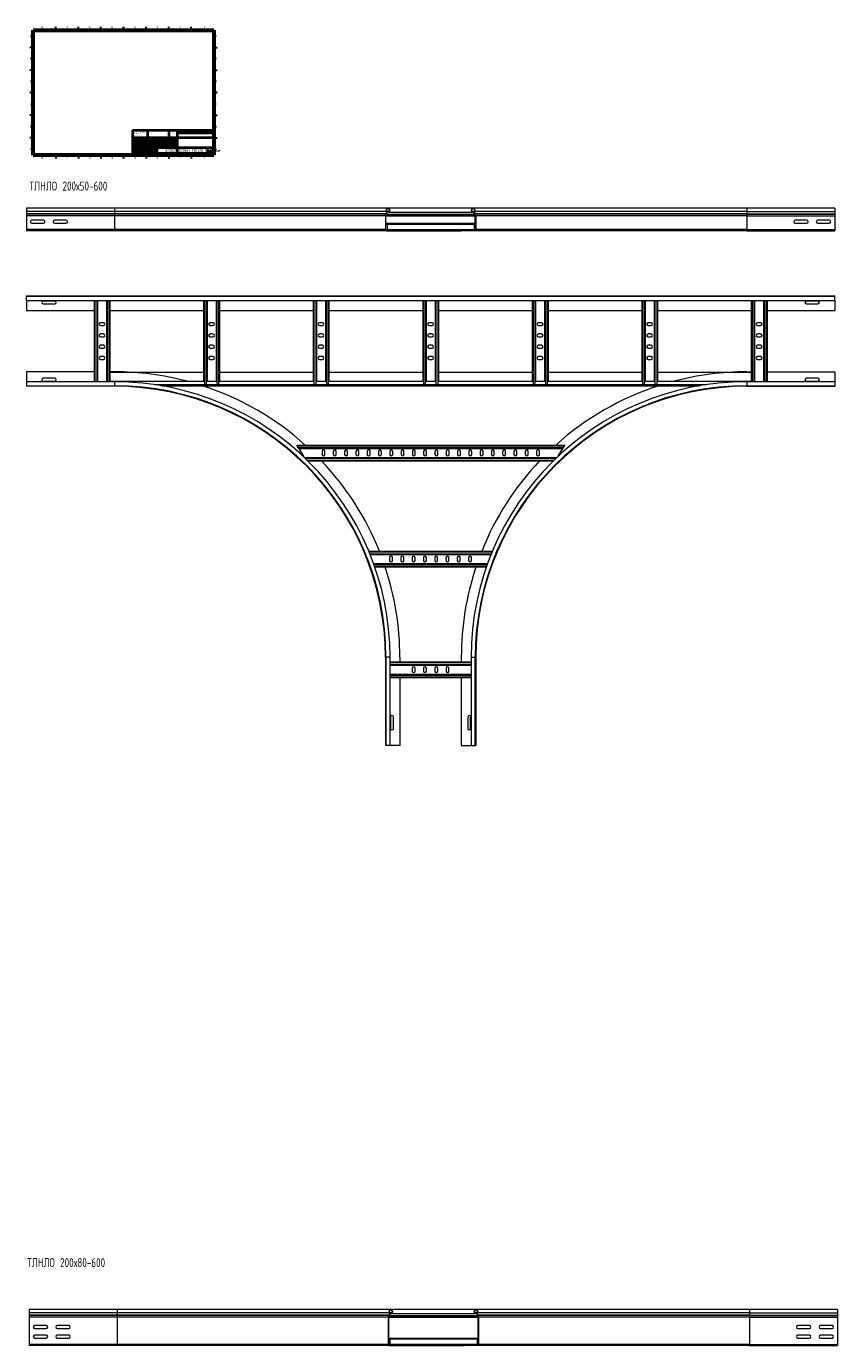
# Model space of a CAD drawing. Header units: millimetres. Extents: x -5 to 20346, y -6416 to 295.
# Tile 5 of 33: x -5 to 1791, y -2626 to 295. Entities that reach past the tile are written whole.
import ezdxf

# ---------------------------------------------------------------- set-up
doc = ezdxf.new("R2010")
doc.units = ezdxf.units.MM
doc.styles.add('SLDTEXTSTYLE0', font='TXT', dxfattribs={"width": 0.7, "bigfont": 'bigfont'})
doc.styles.add('SLDTEXTSTYLE1', font='TXT', dxfattribs={"width": 0.75, "bigfont": 'bigfont'})
doc.styles.add('SLDTEXTSTYLE2', font='TXT', dxfattribs={"width": 0.75})
doc.styles.add('SLDTEXTSTYLE3', font='TXT', dxfattribs={"width": 0.681818, "bigfont": 'bigfont'})

# ---------------------------------------------------------------- blocks, each defined once
blk = doc.blocks.new('SW_NOTE_0')
at = {"color": 0, "linetype": 'Continuous', "lineweight": 0, "char_height": 1.5, "attachment_point": 1, "style": 'SLDTEXTSTYLE1'}
for s, insert in [('\\M+18452\\M+18443\\M+1844C\\M+18440\\M+18444\\M+18449\\M+18453\\M+1845D', (0, 1.9)), ('\\M+18448\\M+18440\\M+18454\\M+18452\\M+18445\\M+1844E\\M+18457\\M+1845C \\M+18449', (0, -0.6)), ('\\M+1844F\\M+18452\\M+18453\\M+18451\\M+1845C\\M+18445 \\M+1844B\\M+18451\\M+1844F\\M+1844D\\M+1844B\\M+18449', (0, -3.1))]:
    blk.add_mtext(s, dxfattribs=dict(at, insert=insert))
blk = doc.blocks.new('SW_NOTE_1')
at = {"color": 0, "linetype": 'Continuous', "lineweight": 0, "char_height": 1.5, "attachment_point": 1, "style": 'SLDTEXTSTYLE1'}
for s, insert in [('\\M+18450\\M+1844F \\M+18454\\M+1844D\\M+1844F\\M+1844C\\M+18458\\M+18440\\M+1844E\\M+18449\\M+1845F:', (0, 1.9)), ('\\M+18451\\M+18440\\M+18448\\M+1844D\\M+18445\\M+18451\\M+1845C \\M+18442 \\M+1844D\\M+18449\\M+1844C\\M+1844C\\M+18449\\M+1844D\\M+18445\\M+18453\\M+18451\\M+18440\\M+18456', (0, -0.6)), ('\\M+18459\\M+18445\\M+18451\\M+1844F\\M+18456\\M+1844F\\M+18442\\M+18440\\M+18453\\M+1844F\\M+18452\\M+18453\\M+1845D:', (0, -3.1)), ('\\M+18444\\M+1844F\\M+18450\\M+18454\\M+18452\\M+1844B\\M+18449:', (0, -5.6)), ('\\M+1844C\\M+18449\\M+1844E\\M+18445\\M+1844A\\M+1844E\\M+1845C\\M+18445:', (1.7, -8.1)), ('\\M+18454\\M+18443\\M+1844C\\M+1844F\\M+18442\\M+1845C\\M+18445:', (1.7, -10.6))]:
    blk.add_mtext(s, dxfattribs=dict(at, insert=insert))

msp = doc.modelspace()

# ---------------------------------------------------------------- linework, layer by layer
at = {"color": 7, "linetype": 'Continuous', "lineweight": 30}
for p, q in [((60, 287), (60, 294.5)), ((110, 287), (110, 294.5)), ((160, 287), (160, 294.5)), ((210, 287), (210, 294.5)), ((210, 294.5), (210, 287)), ((260, 287), (260, 294.5)), ((310, 287), (310, 294.5)), ((360, 287), (360, 294.5)), ((10, 248.5), (2.5, 248.5)), ((410, 248.5), (417.5, 248.5)), ((10, 198.5), (2.5, 198.5)), ((410, 198.5), (417.5, 198.5)), ((10, 148.5), (2.5, 148.5)), ((2.5, 148.5), (10, 148.5)), ((410, 148.5), (417.5, 148.5)), ((417.5, 148.5), (410, 148.5)), ((10, 98.5), (2.5, 98.5)), ((410, 98.5), (417.5, 98.5)), ((10, 48.5), (2.5, 48.5)), ((410, 48.5), (417.5, 48.5)), ((60, 10), (60, 2.5)), ((110, 10), (110, 2.5)), ((160, 10), (160, 2.5)), ((210, 10), (210, 2.5)), ((210, 2.5), (210, 10)), ((260, 10), (260, 2.5)), ((310, 10), (310, 2.5)), ((360, 10), (360, 2.5))]:
    msp.add_line(p, q, dxfattribs=at)
at = {"color": 7, "linetype": 'Continuous', "lineweight": 60}
for p, q in [((10, 10), (10, 287)), ((10, 287), (410, 287)), ((410, 287), (410, 10)), ((410, 10), (10, 10))]:
    msp.add_line(p, q, dxfattribs=at)
at = {"color": 7, "linetype": 'Continuous', "lineweight": 40}
for p, q in [((230, 65.2), (410, 65.2)), ((230, 65.2), (230, 10)), ((263.8, 48.2), (263.8, 65.2)), ((310.6, 65.2), (310.6, 27)), ((328.8, 65.2), (328.8, 10)), ((410, 58.9), (328.8, 58.9)), ((380.8, 58.9), (380.8, 65.2)), ((410, 48.2), (230, 48.2)), ((328.8, 44), (230, 44)), ((328.8, 39.7), (230, 39.7)), ((328.8, 35.5), (230, 35.5)), ((328.8, 31.2), (230, 31.2)), ((237.8, 48.2), (237.8, 10)), ((257, 48.2), (257, 10)), ((274.4, 48.2), (274.4, 10)), ((284.6, 10), (284.6, 48.2)), ((295, 31.2), (295, 48.2)), ((284.6, 27), (230, 27)), ((284.6, 22.7), (230, 22.7)), ((284.6, 18.5), (230, 18.5)), ((230, 14.2), (410, 14.2)), ((284.6, 27), (410, 27)), ((373, 10), (373, 14.2)), ((397, 14.2), (397, 27)), ((410, 18.5), (397, 18.5))]:
    msp.add_line(p, q, dxfattribs=at)
at = {"color": 7, "linetype": 'Continuous', "lineweight": 15}
for p, q in [((189.9, -107.2), (-5.1, -107.2)), ((-5.1, -107.2), (-5.1, -114.7)), ((-5.1, -114.7), (-5.1, -120)), ((795.6, -107.2), (189.9, -107.2)), ((796.7, -114.9), (793.6, -114.9)), ((797.2, -116), (794.1, -116)), ((984.2, -107.2), (795.6, -107.2)), ((796.7, -114.9), (797.2, -116)), ((797.2, -116), (982.6, -116)), ((983.1, -114.9), (982.6, -116)), ((985.7, -116), (982.6, -116)), ((986.1, -114.9), (983.1, -114.9)), ((1589.9, -107.2), (984.2, -107.2)), ((1784.9, -107.2), (1589.9, -107.2)), ((1784.9, -107.2), (1784.9, -114.7)), ((1784.9, -114.7), (1784.9, -120)), ((-5.1, -120), (-5.1, -120.3)), ((-5.1, -120.3), (-5.1, -124.5)), ((-5.1, -124.5), (-5.1, -154.8)), ((32.6, -134), (7.1, -134)), ((7.1, -140.5), (32.6, -140.5)), ((82.6, -134), (57.1, -134)), ((57.1, -140.5), (82.6, -140.5)), ((789.9, -124.5), (789.9, -154.8)), ((791.1, -154.8), (791.1, -124.5)), ((791.1, -140.6), (793.4, -140.6)), ((791.9, -120), (791.5, -120.3)), ((792.4, -121.2), (792.8, -120.8)), ((793.4, -140.6), (986.4, -140.6)), ((793.4, -140.6), (793.4, -142.4)), ((793.4, -142.4), (793.4, -154.2)), ((986.4, -140.6), (988.7, -140.6)), ((986.4, -140.6), (986.4, -142.4)), ((986.4, -142.4), (986.4, -154.2)), ((987.4, -121.2), (987, -120.8)), ((987.9, -120), (988.2, -120.3)), ((988.7, -154.8), (988.7, -124.5)), ((989.9, -124.5), (989.9, -154.8)), ((1722.6, -134), (1697.1, -134)), ((1697.1, -140.5), (1722.6, -140.5)), ((1772.6, -134), (1747.1, -134)), ((1747.1, -140.5), (1772.6, -140.5)), ((1784.9, -120), (1784.9, -120.3)), ((1784.9, -120.3), (1784.9, -124.5)), ((1784.9, -124.5), (1784.9, -154.8)), ((-5.1, -154.8), (-5.1, -157.2)), ((-5.1, -154.8), (-5.1, -156)), ((189.9, -157.2), (-5.1, -157.2)), ((792.3, -157.2), (189.9, -157.2)), ((821.9, -156), (792.3, -156)), ((792.3, -157.2), (821.9, -157.2)), ((793.4, -154.2), (793.4, -156)), ((821.9, -157.2), (821.9, -156)), ((821.9, -156), (957.9, -156)), ((821.9, -157.2), (957.9, -157.2)), ((957.9, -156), (987.5, -156)), ((957.9, -157.2), (957.9, -156)), ((987.5, -157.2), (957.9, -157.2)), ((986.4, -154.2), (986.4, -156)), ((1589.9, -157.2), (987.5, -157.2)), ((1589.9, -157.2), (1784.9, -157.2)), ((1784.9, -154.8), (1784.9, -157.2)), ((1784.9, -154.8), (1784.9, -156)), ((-5.1, -301.6), (1784.9, -301.6)), ((-5.1, -302.7), (-5.1, -301.6)), ((1784.9, -302.7), (-5.1, -302.7)), ((-5.1, -311.8), (-5.1, -302.7)), ((-5.1, -311.8), (1784.9, -311.8)), ((-5.1, -311.8), (-5.1, -333.6)), ((57.6, -312.8), (32.1, -312.8)), ((32.1, -319.3), (57.6, -319.3)), ((144.9, -311.8), (144.9, -491.4)), ((152.4, -311.8), (152.4, -491.4)), ((172.4, -311.8), (172.4, -491.4)), ((179.9, -311.8), (179.9, -490.4)), ((387.4, -311.8), (387.4, -490.4)), ((394.9, -311.8), (394.9, -490.4)), ((414.9, -311.8), (414.9, -490.4)), ((422.4, -311.8), (422.4, -490.4)), ((629.9, -311.8), (629.9, -490.4)), ((637.4, -311.8), (637.4, -490.4)), ((657.4, -311.8), (657.4, -490.4)), ((664.9, -311.8), (664.9, -490.4)), ((872.4, -311.8), (872.4, -490.4)), ((879.9, -311.8), (879.9, -490.4)), ((899.9, -311.8), (899.9, -490.4)), ((907.4, -311.8), (907.4, -490.4)), ((1114.9, -311.8), (1114.9, -490.4)), ((1122.4, -311.8), (1122.4, -490.4)), ((1142.4, -311.8), (1142.4, -490.4)), ((1149.9, -311.8), (1149.9, -490.4)), ((1357.4, -311.8), (1357.4, -490.4)), ((1364.9, -311.8), (1364.9, -490.4)), ((1384.9, -311.8), (1384.9, -490.4)), ((1392.4, -311.8), (1392.4, -490.4)), ((1599.9, -311.8), (1599.9, -490.4)), ((1607.4, -311.8), (1607.4, -491.4)), ((1627.4, -311.8), (1627.4, -491.4)), ((1634.9, -311.8), (1634.9, -491.4)), ((1747.6, -312.8), (1722.1, -312.8)), ((1722.1, -319.3), (1747.6, -319.3)), ((1784.9, -302.7), (1784.9, -301.6)), ((1784.9, -311.8), (1784.9, -302.7)), ((1784.9, -311.8), (1784.9, -333.6)), ((-5.1, -333.6), (144.9, -333.6)), ((179.9, -333.6), (387.4, -333.6)), ((422.4, -333.6), (629.9, -333.6)), ((664.9, -333.6), (872.4, -333.6)), ((907.4, -333.6), (1114.9, -333.6)), ((1149.9, -333.6), (1357.4, -333.6)), ((1392.4, -333.6), (1599.9, -333.6)), ((1634.9, -333.6), (1784.9, -333.6)), ((165.6, -360.8), (159.1, -360.8)), ((159.1, -367.3), (165.6, -367.3)), ((408.1, -360.8), (401.6, -360.8)), ((401.6, -367.3), (408.1, -367.3)), ((650.6, -360.8), (644.1, -360.8)), ((644.1, -367.3), (650.6, -367.3)), ((893.1, -360.8), (886.6, -360.8)), ((886.6, -367.3), (893.1, -367.3)), ((1135.6, -360.8), (1129.1, -360.8)), ((1129.1, -367.3), (1135.6, -367.3)), ((1378.1, -360.8), (1371.6, -360.8)), ((1371.6, -367.3), (1378.1, -367.3)), ((1620.6, -360.8), (1614.1, -360.8)), ((1614.1, -367.3), (1620.6, -367.3)), ((165.6, -385.8), (159.1, -385.8)), ((159.1, -392.3), (165.6, -392.3)), ((408.1, -385.8), (401.6, -385.8)), ((401.6, -392.3), (408.1, -392.3)), ((650.6, -385.8), (644.1, -385.8)), ((644.1, -392.3), (650.6, -392.3)), ((893.1, -385.8), (886.6, -385.8)), ((886.6, -392.3), (893.1, -392.3)), ((1135.6, -385.8), (1129.1, -385.8)), ((1129.1, -392.3), (1135.6, -392.3)), ((1378.1, -385.8), (1371.6, -385.8)), ((1371.6, -392.3), (1378.1, -392.3)), ((1620.6, -385.8), (1614.1, -385.8)), ((1614.1, -392.3), (1620.6, -392.3)), ((165.6, -410.8), (159.1, -410.8)), ((159.1, -417.3), (165.6, -417.3)), ((165.6, -435.8), (159.1, -435.8)), ((408.1, -410.8), (401.6, -410.8)), ((401.6, -417.3), (408.1, -417.3)), ((408.1, -435.8), (401.6, -435.8)), ((650.6, -410.8), (644.1, -410.8)), ((644.1, -417.3), (650.6, -417.3)), ((650.6, -435.8), (644.1, -435.8)), ((893.1, -410.8), (886.6, -410.8)), ((886.6, -417.3), (893.1, -417.3)), ((893.1, -435.8), (886.6, -435.8)), ((1135.6, -410.8), (1129.1, -410.8)), ((1129.1, -417.3), (1135.6, -417.3)), ((1135.6, -435.8), (1129.1, -435.8)), ((1378.1, -410.8), (1371.6, -410.8)), ((1371.6, -417.3), (1378.1, -417.3)), ((1378.1, -435.8), (1371.6, -435.8)), ((1620.6, -410.8), (1614.1, -410.8)), ((1614.1, -417.3), (1620.6, -417.3)), ((1620.6, -435.8), (1614.1, -435.8)), ((159.1, -442.3), (165.6, -442.3)), ((401.6, -442.3), (408.1, -442.3)), ((644.1, -442.3), (650.6, -442.3)), ((886.6, -442.3), (893.1, -442.3)), ((1129.1, -442.3), (1135.6, -442.3)), ((1371.6, -442.3), (1378.1, -442.3)), ((1614.1, -442.3), (1620.6, -442.3)), ((144.9, -469.6), (-5.1, -469.6)), ((-5.1, -469.6), (-5.1, -491.4)), ((189.9, -491.4), (-5.1, -491.4)), ((-5.1, -491.4), (-5.1, -500.5)), ((57.6, -483.8), (32.1, -483.8)), ((32.1, -490.3), (57.6, -490.3)), ((189.9, -469.6), (179.9, -469.6)), ((179.9, -470.4), (387.4, -470.4)), ((179.9, -491.4), (179.9, -490.4)), ((179.9, -490.4), (387.8, -490.4)), ((394.5, -490.4), (415.3, -490.4)), ((422, -490.4), (630.3, -490.4)), ((422.4, -470.4), (629.9, -470.4)), ((637, -490.4), (657.8, -490.4)), ((664.5, -490.4), (872.8, -490.4)), ((664.9, -470.4), (872.4, -470.4)), ((879.5, -490.4), (900.3, -490.4)), ((907, -490.4), (1115.3, -490.4)), ((907.4, -470.4), (1114.9, -470.4)), ((1122, -490.4), (1142.8, -490.4)), ((1149.5, -490.4), (1357.8, -490.4)), ((1149.9, -470.4), (1357.4, -470.4)), ((1364.5, -490.4), (1385.3, -490.4)), ((1392, -490.4), (1599.9, -490.4)), ((1392.4, -470.4), (1599.9, -470.4)), ((1589.9, -469.6), (1599.9, -469.6)), ((1784.9, -491.4), (1589.9, -491.4)), ((1599.9, -491.4), (1599.9, -490.4)), ((1634.9, -469.6), (1784.9, -469.6)), ((1747.6, -483.8), (1722.1, -483.8)), ((1722.1, -490.3), (1747.6, -490.3)), ((1784.9, -469.6), (1784.9, -491.4)), ((1784.9, -491.4), (1784.9, -500.5)), ((-5.1, -500.5), (189.9, -500.5)), ((-5.1, -500.5), (-5.1, -501.6)), ((189.9, -501.6), (-5.1, -501.6)), ((294.5, -500.4), (1485.3, -500.4)), ((389.2, -498.1), (387.8, -498.1)), ((393.1, -498.1), (389.2, -498.1)), ((394.5, -498.1), (393.1, -498.1)), ((416.7, -498.1), (415.3, -498.1)), ((420.6, -498.1), (416.7, -498.1)), ((422, -498.1), (420.6, -498.1)), ((631.7, -498.1), (630.3, -498.1)), ((635.6, -498.1), (631.7, -498.1)), ((637, -498.1), (635.6, -498.1)), ((659.2, -498.1), (657.8, -498.1)), ((663.1, -498.1), (659.2, -498.1)), ((664.5, -498.1), (663.1, -498.1)), ((874.2, -498.1), (872.8, -498.1)), ((878.1, -498.1), (874.2, -498.1)), ((879.5, -498.1), (878.1, -498.1)), ((901.7, -498.1), (900.3, -498.1)), ((905.6, -498.1), (901.7, -498.1)), ((907, -498.1), (905.6, -498.1)), ((1116.7, -498.1), (1115.3, -498.1)), ((1120.6, -498.1), (1116.7, -498.1)), ((1122, -498.1), (1120.6, -498.1)), ((1144.2, -498.1), (1142.8, -498.1)), ((1148.1, -498.1), (1144.2, -498.1)), ((1149.5, -498.1), (1148.1, -498.1)), ((1359.2, -498.1), (1357.8, -498.1)), ((1363.1, -498.1), (1359.2, -498.1)), ((1364.5, -498.1), (1363.1, -498.1)), ((1386.7, -498.1), (1385.3, -498.1)), ((1390.6, -498.1), (1386.7, -498.1)), ((1392, -498.1), (1390.6, -498.1)), ((1589.9, -500.5), (1784.9, -500.5)), ((1589.9, -501.6), (1784.9, -501.6)), ((1784.9, -500.5), (1784.9, -501.6)), ((593.8, -631.6), (1186.8, -631.6)), ((597, -637.3), (594.8, -633.4)), ((598.1, -639.1), (1182.4, -639.1)), ((598.1, -639.1), (609.1, -658.1)), ((1172.3, -656.6), (1182.4, -639.1)), ((1185.7, -633.4), (1183.5, -637.3)), ((610.1, -659.1), (1169.7, -659.1)), ((617.9, -666.6), (1161.9, -666.6)), ((649.5, -645.8), (649.5, -652.3)), ((656, -652.3), (656, -645.8)), ((674.5, -645.8), (674.5, -652.3)), ((681, -652.3), (681, -645.8)), ((699.5, -645.8), (699.5, -652.3)), ((706, -652.3), (706, -645.8)), ((724.5, -645.8), (724.5, -652.3)), ((731, -652.3), (731, -645.8)), ((749.5, -645.8), (749.5, -652.3)), ((756, -652.3), (756, -645.8)), ((774.5, -645.8), (774.5, -652.3)), ((781, -652.3), (781, -645.8)), ((799.5, -645.8), (799.5, -652.3)), ((806, -652.3), (806, -645.8)), ((824.5, -645.8), (824.5, -652.3)), ((831, -652.3), (831, -645.8)), ((849.5, -645.8), (849.5, -652.3)), ((856, -652.3), (856, -645.8)), ((874.5, -645.8), (874.5, -652.3)), ((881, -652.3), (881, -645.8)), ((899.5, -645.8), (899.5, -652.3)), ((906, -652.3), (906, -645.8)), ((924.5, -645.8), (924.5, -652.3)), ((931, -652.3), (931, -645.8)), ((949.5, -645.8), (949.5, -652.3)), ((956, -652.3), (956, -645.8)), ((974.5, -645.8), (974.5, -652.3)), ((981, -652.3), (981, -645.8)), ((999.5, -645.8), (999.5, -652.3)), ((1006, -652.3), (1006, -645.8)), ((1024.5, -645.8), (1024.5, -652.3)), ((1031, -652.3), (1031, -645.8)), ((1049.5, -645.8), (1049.5, -652.3)), ((1056, -652.3), (1056, -645.8)), ((1074.5, -645.8), (1074.5, -652.3)), ((1081, -652.3), (1081, -645.8)), ((1099.5, -645.8), (1099.5, -652.3)), ((1106, -652.3), (1106, -645.8)), ((1124.5, -645.8), (1124.5, -652.3)), ((1131, -652.3), (1131, -645.8)), ((753.1, -866.6), (1026.7, -866.6)), ((756.1, -874.1), (1023.7, -874.1)), ((763.8, -894.1), (1016, -894.1)), ((766.4, -901.6), (1013.4, -901.6)), ((799, -880.8), (799, -887.3)), ((805.5, -887.3), (805.5, -880.8)), ((824, -880.8), (824, -887.3)), ((830.5, -887.3), (830.5, -880.8)), ((849, -880.8), (849, -887.3)), ((855.5, -887.3), (855.5, -880.8)), ((874, -880.8), (874, -887.3)), ((880.5, -887.3), (880.5, -880.8)), ((899, -880.8), (899, -887.3)), ((905.5, -887.3), (905.5, -880.8)), ((924, -880.8), (924, -887.3)), ((930.5, -887.3), (930.5, -880.8)), ((949, -880.8), (949, -887.3)), ((955.5, -887.3), (955.5, -880.8)), ((974, -880.8), (974, -887.3)), ((980.5, -887.3), (980.5, -880.8)), ((789.9, -1101.6), (789.9, -1296.6)), ((791, -1101.6), (791, -1296.6)), ((800.1, -1296.6), (800.1, -1101.6)), ((821.9, -1101.6), (821.9, -1111.6)), ((957.9, -1101.6), (957.9, -1111.6)), ((979.7, -1101.6), (979.7, -1296.6)), ((988.8, -1296.6), (988.8, -1101.6)), ((989.9, -1101.6), (989.9, -1296.6)), ((800.1, -1111.6), (979.7, -1111.6)), ((800.1, -1119.1), (979.7, -1119.1)), ((800.1, -1139.1), (979.7, -1139.1)), ((849.1, -1125.8), (849.1, -1132.3)), ((855.6, -1132.3), (855.6, -1125.8)), ((874.1, -1125.8), (874.1, -1132.3)), ((880.6, -1132.3), (880.6, -1125.8)), ((899.1, -1125.8), (899.1, -1132.3)), ((905.6, -1132.3), (905.6, -1125.8)), ((924.1, -1125.8), (924.1, -1132.3)), ((930.6, -1132.3), (930.6, -1125.8)), ((800.1, -1146.6), (979.7, -1146.6)), ((821.9, -1146.6), (821.9, -1296.6)), ((957.9, -1146.6), (957.9, -1296.6)), ((801.1, -1233.8), (801.1, -1259.3)), ((807.6, -1259.3), (807.6, -1233.8)), ((972.1, -1233.8), (972.1, -1259.3)), ((978.6, -1259.3), (978.6, -1233.8)), ((791, -1296.6), (789.9, -1296.6)), ((800.1, -1296.6), (791, -1296.6)), ((821.9, -1296.6), (800.1, -1296.6)), ((957.9, -1296.6), (979.7, -1296.6)), ((979.7, -1296.6), (988.8, -1296.6)), ((988.8, -1296.6), (989.9, -1296.6)), ((196.2, -2545.5), (1.2, -2545.5)), ((1.2, -2545.5), (1.2, -2553)), ((1.2, -2553), (1.2, -2558.3)), ((1.2, -2558.3), (1.2, -2558.7)), ((1.2, -2558.7), (1.2, -2562.8)), ((1.2, -2562.8), (1.2, -2623.1)), ((801.8, -2545.5), (196.2, -2545.5)), ((796.2, -2562.8), (796.2, -2623.1)), ((797.4, -2623.1), (797.4, -2562.8)), ((798.2, -2558.3), (797.8, -2558.7)), ((798.7, -2559.5), (799, -2559.1)), ((803, -2553.2), (799.9, -2553.2)), ((803.4, -2554.3), (800.3, -2554.3)), ((990.5, -2545.5), (801.8, -2545.5)), ((803, -2553.2), (803.4, -2554.3)), ((803.4, -2554.3), (988.9, -2554.3)), ((989.3, -2553.2), (988.9, -2554.3)), ((992, -2554.3), (988.9, -2554.3)), ((992.4, -2553.2), (989.3, -2553.2)), ((1596.2, -2545.5), (990.5, -2545.5)), ((993.6, -2559.5), (993.3, -2559.1)), ((994.2, -2558.3), (994.5, -2558.7)), ((995, -2623.1), (995, -2562.8)), ((996.2, -2562.8), (996.2, -2623.1)), ((1791.2, -2545.5), (1596.2, -2545.5)), ((1791.2, -2545.5), (1791.2, -2553)), ((1791.2, -2553), (1791.2, -2558.3)), ((1791.2, -2558.3), (1791.2, -2558.7)), ((1791.2, -2558.7), (1791.2, -2562.8)), ((1791.2, -2562.8), (1791.2, -2623.1)), ((38.9, -2581.3), (13.4, -2581.3)), ((13.4, -2587.8), (38.9, -2587.8)), ((88.9, -2581.3), (63.4, -2581.3)), ((63.4, -2587.8), (88.9, -2587.8)), ((1728.9, -2581.3), (1703.4, -2581.3)), ((1703.4, -2587.8), (1728.9, -2587.8)), ((1778.9, -2581.3), (1753.4, -2581.3)), ((1753.4, -2587.8), (1778.9, -2587.8)), ((1.2, -2623.1), (1.2, -2625.5)), ((1.2, -2623.1), (1.2, -2624.3)), ((196.2, -2625.5), (1.2, -2625.5)), ((38.9, -2602.3), (13.4, -2602.3)), ((13.4, -2608.8), (38.9, -2608.8)), ((13.7, -2602.3), (13.5, -2602.3)), ((13.5, -2608.8), (13.7, -2608.8)), ((88.9, -2602.3), (63.4, -2602.3)), ((63.4, -2608.8), (88.9, -2608.8)), ((798.6, -2625.5), (196.2, -2625.5)), ((797.4, -2608.9), (799.7, -2608.9)), ((828.2, -2624.3), (798.6, -2624.3)), ((798.6, -2625.5), (828.2, -2625.5)), ((799.7, -2608.9), (992.7, -2608.9)), ((799.7, -2608.9), (799.7, -2610.7)), ((799.7, -2610.7), (799.7, -2622.5)), ((799.7, -2622.5), (799.7, -2624.3)), ((828.2, -2624.3), (964.2, -2624.3)), ((828.2, -2625.5), (828.2, -2624.3)), ((828.2, -2625.5), (964.2, -2625.5)), ((964.2, -2624.3), (993.8, -2624.3)), ((964.2, -2625.5), (964.2, -2624.3)), ((993.8, -2625.5), (964.2, -2625.5)), ((992.7, -2608.9), (995, -2608.9)), ((992.7, -2608.9), (992.7, -2610.7)), ((992.7, -2610.7), (992.7, -2622.5)), ((992.7, -2622.5), (992.7, -2624.3)), ((1596.2, -2625.5), (993.8, -2625.5)), ((1596.2, -2625.5), (1791.2, -2625.5)), ((1728.9, -2602.3), (1703.4, -2602.3)), ((1703.4, -2608.8), (1728.9, -2608.8)), ((1778.9, -2602.3), (1753.4, -2602.3)), ((1753.4, -2608.8), (1778.9, -2608.8)), ((1791.2, -2623.1), (1791.2, -2625.5)), ((1791.2, -2623.1), (1791.2, -2624.3))]:
    msp.add_line(p, q, dxfattribs=at)
at = {"color": 8, "linetype": 'Continuous', "lineweight": 0}
for p, q in [((189.9, -114.7), (-5.1, -114.7)), ((189.9, -107.2), (189.9, -114.7)), ((792.1, -114.7), (189.9, -114.7)), ((189.9, -114.7), (189.9, -120)), ((1589.9, -114.7), (987.7, -114.7)), ((1589.9, -107.2), (1589.9, -114.7)), ((1589.9, -114.7), (1589.9, -120)), ((1589.9, -114.7), (1784.9, -114.7)), ((189.9, -120), (-5.1, -120)), ((189.9, -120.3), (-5.1, -120.3)), ((189.9, -124.5), (-5.1, -124.5)), ((189.9, -120), (189.9, -120.3)), ((791.9, -120), (189.9, -120)), ((791.5, -120.3), (189.9, -120.3)), ((189.9, -120.3), (189.9, -124.5)), ((789.9, -124.5), (189.9, -124.5)), ((189.9, -124.5), (189.9, -154.8)), ((791.1, -124.5), (988.7, -124.5)), ((791.1, -142.4), (793.4, -142.4)), ((792.4, -121.2), (987.4, -121.2)), ((792.8, -120.8), (987, -120.8)), ((793.4, -142.4), (986.4, -142.4)), ((986.4, -142.4), (988.7, -142.4)), ((1589.9, -120), (987.9, -120)), ((1589.9, -120.3), (988.2, -120.3)), ((1589.9, -124.5), (989.9, -124.5)), ((1589.9, -120), (1589.9, -120.3)), ((1589.9, -120), (1784.9, -120)), ((1589.9, -120.3), (1589.9, -124.5)), ((1589.9, -120.3), (1784.9, -120.3)), ((1589.9, -124.5), (1589.9, -154.8)), ((1589.9, -124.5), (1784.9, -124.5)), ((189.9, -154.8), (-5.1, -154.8)), ((189.9, -154.8), (189.9, -157.2)), ((789.9, -154.8), (189.9, -154.8)), ((791.1, -154.2), (793.4, -154.2)), ((793.4, -154.2), (986.4, -154.2)), ((986.4, -154.2), (988.7, -154.2)), ((1589.9, -154.8), (989.9, -154.8)), ((1589.9, -154.8), (1589.9, -157.2)), ((1589.9, -154.8), (1784.9, -154.8)), ((146.7, -311.8), (146.7, -491.4)), ((150.6, -311.8), (150.6, -491.4)), ((174.2, -311.8), (174.2, -491.4)), ((178.1, -311.8), (178.1, -491.4)), ((389.2, -311.8), (389.2, -498.1)), ((393.1, -311.8), (393.1, -498.1)), ((416.7, -311.8), (416.7, -498.1)), ((420.6, -311.8), (420.6, -498.1)), ((631.7, -311.8), (631.7, -498.1)), ((635.6, -311.8), (635.6, -498.1)), ((659.2, -311.8), (659.2, -498.1)), ((663.1, -311.8), (663.1, -498.1)), ((874.2, -311.8), (874.2, -498.1)), ((878.1, -311.8), (878.1, -498.1)), ((901.7, -311.8), (901.7, -498.1)), ((905.6, -311.8), (905.6, -498.1)), ((1116.7, -311.8), (1116.7, -498.1)), ((1120.6, -311.8), (1120.6, -498.1)), ((1144.2, -311.8), (1144.2, -498.1)), ((1148.1, -311.8), (1148.1, -498.1)), ((1359.2, -311.8), (1359.2, -498.1)), ((1363.1, -311.8), (1363.1, -498.1)), ((1386.7, -311.8), (1386.7, -498.1)), ((1390.6, -311.8), (1390.6, -498.1)), ((1601.7, -311.8), (1601.7, -491.4)), ((1605.6, -311.8), (1605.6, -491.4)), ((1629.2, -311.8), (1629.2, -491.4)), ((1633.1, -311.8), (1633.1, -491.4)), ((189.9, -491.4), (189.9, -500.5)), ((1589.9, -491.4), (1589.9, -500.5)), ((189.9, -500.5), (189.9, -501.6)), ((279.6, -498), (387.8, -498)), ((394.5, -498), (415.3, -498)), ((422, -498), (630.3, -498)), ((637, -498), (657.8, -498)), ((664.5, -498), (872.8, -498)), ((879.5, -498), (900.3, -498)), ((907, -498), (1115.3, -498)), ((1122, -498), (1142.8, -498)), ((1149.5, -498), (1357.8, -498)), ((1364.5, -498), (1385.3, -498)), ((1392, -498), (1500.2, -498)), ((1589.9, -500.5), (1589.9, -501.6)), ((594.8, -633.4), (1185.7, -633.4)), ((597, -637.3), (1183.5, -637.3)), ((612, -660.9), (1167.8, -660.9)), ((616, -664.8), (1163.8, -664.8)), ((753.8, -868.4), (1026, -868.4)), ((755.4, -872.3), (1024.4, -872.3)), ((764.4, -895.9), (1015.4, -895.9)), ((765.8, -899.8), (1014, -899.8)), ((791, -1101.6), (789.9, -1101.6)), ((800.1, -1101.6), (791, -1101.6)), ((979.7, -1101.6), (988.8, -1101.6)), ((988.8, -1101.6), (989.9, -1101.6)), ((800.1, -1113.4), (979.7, -1113.4)), ((800.1, -1117.3), (979.7, -1117.3)), ((800.1, -1140.9), (979.7, -1140.9)), ((800.1, -1144.8), (979.7, -1144.8)), ((196.2, -2553), (1.2, -2553)), ((196.2, -2558.3), (1.2, -2558.3)), ((196.2, -2558.7), (1.2, -2558.7)), ((196.2, -2562.8), (1.2, -2562.8)), ((196.2, -2545.5), (196.2, -2553)), ((798.3, -2553), (196.2, -2553)), ((196.2, -2553), (196.2, -2558.3)), ((798.2, -2558.3), (196.2, -2558.3)), ((196.2, -2558.3), (196.2, -2558.7)), ((797.8, -2558.7), (196.2, -2558.7)), ((196.2, -2558.7), (196.2, -2562.8)), ((796.2, -2562.8), (196.2, -2562.8)), ((196.2, -2562.8), (196.2, -2623.1)), ((797.4, -2562.8), (995, -2562.8)), ((798.7, -2559.5), (993.6, -2559.5)), ((799, -2559.1), (993.3, -2559.1)), ((1596.2, -2553), (994, -2553)), ((1596.2, -2558.3), (994.2, -2558.3)), ((1596.2, -2558.7), (994.5, -2558.7)), ((1596.2, -2562.8), (996.2, -2562.8)), ((1596.2, -2545.5), (1596.2, -2553)), ((1596.2, -2553), (1596.2, -2558.3)), ((1596.2, -2553), (1791.2, -2553)), ((1596.2, -2558.3), (1596.2, -2558.7)), ((1596.2, -2558.3), (1791.2, -2558.3)), ((1596.2, -2558.7), (1596.2, -2562.8)), ((1596.2, -2558.7), (1791.2, -2558.7)), ((1596.2, -2562.8), (1596.2, -2623.1)), ((1596.2, -2562.8), (1791.2, -2562.8)), ((196.2, -2623.1), (1.2, -2623.1)), ((196.2, -2623.1), (196.2, -2625.5)), ((796.2, -2623.1), (196.2, -2623.1)), ((797.4, -2610.7), (799.7, -2610.7)), ((797.4, -2622.5), (799.7, -2622.5)), ((799.7, -2610.7), (992.7, -2610.7)), ((799.7, -2622.5), (992.7, -2622.5)), ((992.7, -2610.7), (995, -2610.7)), ((992.7, -2622.5), (995, -2622.5)), ((1596.2, -2623.1), (996.2, -2623.1)), ((1596.2, -2623.1), (1596.2, -2625.5)), ((1596.2, -2623.1), (1791.2, -2623.1))]:
    msp.add_line(p, q, dxfattribs=at)
at = {"color": 7, "linetype": 'Continuous', "lineweight": 15, "flags": 128}
for points in [[(594.8, -633.4), (594.6, -633), (594.4, -632.7), (594.2, -632.4), (594.1, -632.1), (593.9, -631.9), (593.8, -631.7), (593.8, -631.6), (593.8, -631.6)], [(598.1, -639.1), (598.1, -639.1), (598, -639), (597.9, -638.8), (597.8, -638.6), (597.6, -638.3), (597.4, -638), (597.3, -637.6), (597, -637.3)], [(1183.5, -637.3), (1183.3, -637.6), (1183.1, -638), (1182.9, -638.3), (1182.7, -638.6), (1182.6, -638.8), (1182.5, -639), (1182.4, -639.1), (1182.4, -639.1)], [(1186.8, -631.6), (1186.7, -631.6), (1186.7, -631.7), (1186.6, -631.9), (1186.5, -632.1), (1186.3, -632.4), (1186.1, -632.7), (1185.9, -633), (1185.7, -633.4)]]:
    msp.add_lwpolyline(points, dxfattribs=at)
at = {"color": 7, "linetype": 'Continuous', "lineweight": 15}
for centre, radius, start, end in [((795.6, -111.8), 4.55, 290.35, 219.6816), ((789, -117.2), 4, 316.4649, 39.6816), ((795.6, -111.8), 3.35, 290.35, 219.6816), ((789, -117.2), 5.2, 316.4649, 39.6816), ((984.2, -111.8), 4.55, 320.3184, 249.65), ((984.2, -111.8), 3.35, 320.3184, 249.65), ((990.8, -117.2), 5.2, 140.3184, 223.5351), ((990.8, -117.2), 4, 140.3184, 223.5351), ((7.1, -137.2), 3.25, 90, 270), ((32.6, -137.2), 3.25, 270, 90), ((57.1, -137.2), 3.25, 90, 270), ((82.6, -137.2), 3.25, 270, 90), ((795.9, -124.5), 6, 136.4649, 180), ((795.9, -124.5), 4.8, 136.4649, 180), ((983.9, -124.5), 4.8, 0, 43.5351), ((983.9, -124.5), 6, 0, 43.5351), ((1697.1, -137.2), 3.25, 90, 270), ((1722.6, -137.2), 3.25, 270, 90), ((1747.1, -137.2), 3.25, 90, 270), ((1772.6, -137.2), 3.25, 270, 90), ((792.3, -154.8), 2.4, 180, 270), ((792.3, -154.8), 1.2, 180, 270), ((987.5, -154.8), 1.2, 270, 0), ((987.5, -154.8), 2.4, 270, 0), ((32.1, -316.1), 3.25, 90, 270), ((57.6, -316.1), 3.25, 270, 90), ((1722.1, -316.1), 3.25, 90, 270), ((1747.6, -316.1), 3.25, 270, 90), ((159.1, -364.1), 3.25, 90, 270), ((165.6, -364.1), 3.25, 270, 90), ((401.6, -364.1), 3.25, 90, 270), ((408.1, -364.1), 3.25, 270, 90), ((644.1, -364.1), 3.25, 90, 270), ((650.6, -364.1), 3.25, 270, 90), ((886.6, -364.1), 3.25, 90, 270), ((893.1, -364.1), 3.25, 270, 90), ((1129.1, -364.1), 3.25, 90, 270), ((1135.6, -364.1), 3.25, 270, 90), ((1371.6, -364.1), 3.25, 90, 270), ((1378.1, -364.1), 3.25, 270, 90), ((1614.1, -364.1), 3.25, 90, 270), ((1620.6, -364.1), 3.25, 270, 90), ((159.1, -389.1), 3.25, 90, 270), ((165.6, -389.1), 3.25, 270, 90), ((401.6, -389.1), 3.25, 90, 270), ((408.1, -389.1), 3.25, 270, 90), ((644.1, -389.1), 3.25, 90, 270), ((650.6, -389.1), 3.25, 270, 90), ((886.6, -389.1), 3.25, 90, 270), ((893.1, -389.1), 3.25, 270, 90), ((1129.1, -389.1), 3.25, 90, 270), ((1135.6, -389.1), 3.25, 270, 90), ((1371.6, -389.1), 3.25, 90, 270), ((1378.1, -389.1), 3.25, 270, 90), ((1614.1, -389.1), 3.25, 90, 270), ((1620.6, -389.1), 3.25, 270, 90), ((159.1, -414.1), 3.25, 90, 270), ((159.1, -439.1), 3.25, 90, 270), ((165.6, -414.1), 3.25, 270, 90), ((165.6, -439.1), 3.25, 270, 90), ((401.6, -414.1), 3.25, 90, 270), ((401.6, -439.1), 3.25, 90, 270), ((408.1, -414.1), 3.25, 270, 90), ((408.1, -439.1), 3.25, 270, 90), ((644.1, -414.1), 3.25, 90, 270), ((644.1, -439.1), 3.25, 90, 270), ((650.6, -414.1), 3.25, 270, 90), ((650.6, -439.1), 3.25, 270, 90), ((886.6, -414.1), 3.25, 90, 270), ((886.6, -439.1), 3.25, 90, 270), ((893.1, -414.1), 3.25, 270, 90), ((893.1, -439.1), 3.25, 270, 90), ((1129.1, -414.1), 3.25, 90, 270), ((1129.1, -439.1), 3.25, 90, 270), ((1135.6, -414.1), 3.25, 270, 90), ((1135.6, -439.1), 3.25, 270, 90), ((1371.6, -414.1), 3.25, 90, 270), ((1371.6, -439.1), 3.25, 90, 270), ((1378.1, -414.1), 3.25, 270, 90), ((1378.1, -439.1), 3.25, 270, 90), ((1614.1, -414.1), 3.25, 90, 270), ((1614.1, -439.1), 3.25, 90, 270), ((1620.6, -414.1), 3.25, 270, 90), ((1620.6, -439.1), 3.25, 270, 90), ((32.1, -487.1), 3.25, 90, 270), ((57.6, -487.1), 3.25, 270, 90), ((189.9, -1101.6), 632, 75.2596, 90), ((189.9, -1101.6), 610.2, 0, 90), ((1589.9, -1101.6), 610.2, 90, 180), ((1589.9, -1101.6), 632, 90, 104.7404), ((1722.1, -487.1), 3.25, 90, 270), ((1747.6, -487.1), 3.25, 270, 90), ((189.9, -1101.6), 601.1, 0, 90), ((189.9, -1101.6), 600, 0, 90), ((189.9, -1101.6), 632, 48.0451, 72.0388), ((1589.9, -1101.6), 601.1, 90, 180), ((1589.9, -1101.6), 600, 90, 180), ((1589.9, -1101.6), 632, 107.9612, 131.9549), ((189.9, -1101.6), 632, 21.8289, 43.495), ((652.8, -645.8), 3.25, 0, 180), ((652.8, -652.3), 3.25, 180, 0), ((677.8, -645.8), 3.25, 0, 180), ((677.8, -652.3), 3.25, 180, 0), ((702.8, -645.8), 3.25, 0, 180), ((702.8, -652.3), 3.25, 180, 0), ((727.8, -645.8), 3.25, 0, 180), ((727.8, -652.3), 3.25, 180, 0), ((752.8, -645.8), 3.25, 0, 180), ((752.8, -652.3), 3.25, 180, 0), ((777.8, -645.8), 3.25, 0, 180), ((777.8, -652.3), 3.25, 180, 0), ((802.8, -645.8), 3.25, 0, 180), ((802.8, -652.3), 3.25, 180, 0), ((827.8, -645.8), 3.25, 0, 180), ((827.8, -652.3), 3.25, 180, 0), ((852.8, -645.8), 3.25, 0, 180), ((852.8, -652.3), 3.25, 180, 0), ((877.8, -645.8), 3.25, 0, 180), ((877.8, -652.3), 3.25, 180, 0), ((902.8, -645.8), 3.25, 0, 180), ((902.8, -652.3), 3.25, 180, 0), ((927.8, -645.8), 3.25, 0, 180), ((927.8, -652.3), 3.25, 180, 0), ((952.8, -645.8), 3.25, 0, 180), ((952.8, -652.3), 3.25, 180, 0), ((977.8, -645.8), 3.25, 0, 180), ((977.8, -652.3), 3.25, 180, 0), ((1002.8, -645.8), 3.25, 0, 180), ((1002.8, -652.3), 3.25, 180, 0), ((1589.9, -1101.6), 632, 136.505, 158.1711), ((1027.8, -645.8), 3.25, 0, 180), ((1027.8, -652.3), 3.25, 180, 0), ((1052.8, -645.8), 3.25, 0, 180), ((1052.8, -652.3), 3.25, 180, 0), ((1077.8, -645.8), 3.25, 0, 180), ((1077.8, -652.3), 3.25, 180, 0), ((1102.8, -645.8), 3.25, 0, 180), ((1102.8, -652.3), 3.25, 180, 0), ((1127.8, -645.8), 3.25, 0, 180), ((1127.8, -652.3), 3.25, 180, 0), ((189.9, -1101.6), 632, 0, 18.4487), ((802.3, -880.8), 3.25, 0, 180), ((802.3, -887.3), 3.25, 180, 0), ((827.3, -880.8), 3.25, 0, 180), ((827.3, -887.3), 3.25, 180, 0), ((852.3, -880.8), 3.25, 0, 180), ((852.3, -887.3), 3.25, 180, 0), ((877.3, -880.8), 3.25, 0, 180), ((877.3, -887.3), 3.25, 180, 0), ((902.3, -880.8), 3.25, 0, 180), ((902.3, -887.3), 3.25, 180, 0), ((927.3, -880.8), 3.25, 0, 180), ((927.3, -887.3), 3.25, 180, 0), ((952.3, -880.8), 3.25, 0, 180), ((952.3, -887.3), 3.25, 180, 0), ((1589.9, -1101.6), 632, 161.5513, 180), ((977.3, -880.8), 3.25, 0, 180), ((977.3, -887.3), 3.25, 180, 0), ((852.4, -1125.8), 3.25, 0, 180), ((852.4, -1132.3), 3.25, 180, 0), ((877.4, -1125.8), 3.25, 0, 180), ((877.4, -1132.3), 3.25, 180, 0), ((902.4, -1125.8), 3.25, 0, 180), ((902.4, -1132.3), 3.25, 180, 0), ((927.4, -1125.8), 3.25, 0, 180), ((927.4, -1132.3), 3.25, 180, 0), ((804.4, -1233.8), 3.25, 0, 180), ((975.4, -1233.8), 3.25, 360, 180), ((804.4, -1259.3), 3.25, 180, 0), ((975.4, -1259.3), 3.25, 180, 0), ((802.2, -2562.8), 6, 136.4649, 180), ((801.8, -2550.1), 4.55, 290.35, 219.6816), ((802.2, -2562.8), 4.8, 136.4649, 180), ((795.3, -2555.5), 4, 316.4649, 39.6816), ((801.8, -2550.1), 3.35, 290.35, 219.6816), ((795.3, -2555.5), 5.2, 316.4649, 39.6816), ((990.5, -2550.1), 4.55, 320.3184, 249.65), ((990.5, -2550.1), 3.35, 320.3184, 249.65), ((997.1, -2555.5), 5.2, 140.3184, 223.5351), ((997.1, -2555.5), 4, 140.3184, 223.5351), ((990.2, -2562.8), 4.8, 0, 43.5351), ((990.2, -2562.8), 6, 0, 43.5351), ((13.4, -2584.5), 3.25, 90, 270), ((13.7, -2584.5), 3.25, 90, 270), ((38.9, -2584.5), 3.25, 270, 90), ((63.4, -2584.5), 3.25, 90, 270), ((88.9, -2584.5), 3.25, 270, 90), ((1703.4, -2584.5), 3.25, 90, 270), ((1728.9, -2584.5), 3.25, 270, 90), ((1753.4, -2584.5), 3.25, 90, 270), ((1778.7, -2584.5), 3.25, 270, 90), ((1778.9, -2584.5), 3.25, 270, 90), ((13.4, -2605.5), 3.25, 90, 270), ((13.7, -2605.5), 3.25, 112.9567, 227.7401), ((38.9, -2605.5), 3.25, 270, 90), ((63.4, -2605.5), 3.25, 90, 270), ((88.9, -2605.5), 3.25, 270, 90), ((798.6, -2623.1), 2.4, 180, 270), ((798.6, -2623.1), 1.2, 180, 270), ((993.8, -2623.1), 1.2, 270, 0), ((993.8, -2623.1), 2.4, 270, 0), ((1703.4, -2605.5), 3.25, 90, 270), ((1728.9, -2605.5), 3.25, 270, 90), ((1753.4, -2605.5), 3.25, 90, 270), ((1778.7, -2605.5), 3.25, 270, 90), ((1778.9, -2605.5), 3.25, 270, 90)]:
    msp.add_arc(centre, radius, start, end, dxfattribs=at)

# ---------------------------------------------------------------- block references
at = {"color": 7, "linetype": 'Continuous', "lineweight": 0}
for name, p in [('SW_NOTE_1', (230.6, 62)), ('SW_NOTE_0', (311.3, 62.1))]:
    msp.add_blockref(name, p, dxfattribs=at)

# ---------------------------------------------------------------- texts
for s, insert, char_height, attachment_point, style in [('8', (29.9, 295.1), 6.1, 2, 'SLDTEXTSTYLE2'), ('7', (84.9, 295.1), 6.1, 2, 'SLDTEXTSTYLE2'), ('6', (134.9, 295.1), 6.1, 2, 'SLDTEXTSTYLE2'), ('5', (184.9, 295.1), 6.1, 2, 'SLDTEXTSTYLE2'), ('4', (234.9, 295.1), 6.1, 2, 'SLDTEXTSTYLE2'), ('3', (284.9, 295.1), 6.1, 2, 'SLDTEXTSTYLE2'), ('2', (334.9, 295.1), 6.1, 2, 'SLDTEXTSTYLE2'), ('1', (389.9, 295.1), 6.1, 2, 'SLDTEXTSTYLE2'), ('F', (4.9, 275.9), 6.1, 2, 'SLDTEXTSTYLE2'), ('F', (414.9, 275.9), 6.1, 2, 'SLDTEXTSTYLE2'), ('E', (5, 226.6), 6.1, 2, 'SLDTEXTSTYLE2'), ('E', (415, 226.6), 6.1, 2, 'SLDTEXTSTYLE2'), ('D', (4.9, 176.6), 6.1, 2, 'SLDTEXTSTYLE2'), ('D', (414.9, 176.6), 6.1, 2, 'SLDTEXTSTYLE2'), ('C', (4.9, 126.6), 6.1, 2, 'SLDTEXTSTYLE2'), ('C', (414.9, 126.6), 6.1, 2, 'SLDTEXTSTYLE2'), ('B', (5, 76.6), 6.1, 2, 'SLDTEXTSTYLE2'), ('\\M+1844F\\M+18441\\M+18451\\M+18440\\M+18441\\M+1844F\\M+18453\\M+1844B\\M+18440:', (264.4, 63.9), 1.5, 1, 'SLDTEXTSTYLE1'), ('\\M+1844E\\M+18445 \\M+1844D\\M+18440\\M+18452\\M+18459\\M+18453\\M+18440\\M+18441\\M+18449\\M+18451\\M+1844F\\M+18442\\M+18440\\M+18453\\M+1845D \\M+18458\\M+18445\\M+18451\\M+18453\\M+18445\\M+18447', (342.6, 62.5), 1.5, 1, 'SLDTEXTSTYLE1'), ('\\M+18451\\M+18445\\M+18444\\M+18440\\M+1844B\\M+18457\\M+18449\\M+18460', (383.3, 62.3), 1.5, 1, 'SLDTEXTSTYLE1'), ('B', (415, 76.6), 6.1, 2, 'SLDTEXTSTYLE2'), ('\\M+18451\\M+18470\\M+18478\\M+18482\\M+18470\\M+18471.', (230.2, 42.4), 1.5, 1, 'SLDTEXTSTYLE1'), ('\\M+18450\\M+18482\\M+18480\\M+18472.', (230.4, 38.2), 1.5, 1, 'SLDTEXTSTYLE1'), ('\\M+18454\\M+18484\\M+18472.', (230.4, 34.1), 1.5, 1, 'SLDTEXTSTYLE1'), ('\\M+1844D\\M+18470\\M+1848A.', (230.5, 29.7), 1.5, 1, 'SLDTEXTSTYLE1'), ('\\M+18449\\M+1844D\\M+18460', (244.3, 46.5), 1.5, 1, 'SLDTEXTSTYLE1'), ('\\M+18450\\M+1844F\\M+18444\\M+18450\\M+18449\\M+18452\\M+1845D', (260, 46.6), 1.5, 1, 'SLDTEXTSTYLE1'), ('\\M+18444\\M+18440\\M+18453\\M+18440', (277.2, 46.6), 1.5, 1, 'SLDTEXTSTYLE1'), ('\\M+1844E\\M+18440\\M+18448\\M+18442\\M+18440\\M+1844E\\M+18449\\M+18445:', (330.1, 46.6), 1.5, 1, 'SLDTEXTSTYLE1'), ('A', (4.8, 27.4), 6.1, 2, 'SLDTEXTSTYLE2'), ('8', (29.9, 8.1), 6.1, 2, 'SLDTEXTSTYLE2'), ('7', (84.9, 8.1), 6.1, 2, 'SLDTEXTSTYLE2'), ('6', (134.9, 8.1), 6.1, 2, 'SLDTEXTSTYLE2'), ('5', (184.9, 8.1), 6.1, 2, 'SLDTEXTSTYLE2'), ('035825-035861 \\M+18453\\M+1844C\\M+1844E\\M+1844C\\M+1844F R600 \\M+18474\\M+18472\\M+18473', (364.5, 23.6), 6.35, 2, 'SLDTEXTSTYLE1'), ('\\M+18453.\\M+1847B\\M+18480\\M+1847E\\M+18484\\M+18482', (230.7, 25.3), 1.5, 1, 'SLDTEXTSTYLE1'), ('4', (234.9, 8.1), 6.1, 2, 'SLDTEXTSTYLE2'), ('3', (284.9, 8.1), 6.1, 2, 'SLDTEXTSTYLE2'), ('\\M+1844D\\M+18440\\M+18452\\M+18452\\M+18440: 10923.40', (285.6, 12.9), 1.499, 1, 'SLDTEXTSTYLE1'), ('\\M+1844D\\M+18440\\M+18453\\M+18445\\M+18451\\M+18449\\M+18440\\M+1844C:', (285.6, 26), 1.5, 1, 'SLDTEXTSTYLE1'), ('\\M+1844D\\M+18440\\M+18452\\M+18459\\M+18453\\M+18440\\M+18441:1:1', (330.1, 12.9), 1.5, 1, 'SLDTEXTSTYLE1'), ('\\M+18458\\M+18445\\M+18451\\M+18453\\M+18445\\M+18447 \\M+18782:', (330.4, 26), 1.5, 1, 'SLDTEXTSTYLE1'), ('2', (334.9, 8.1), 6.1, 2, 'SLDTEXTSTYLE2'), ('\\M+1844C\\M+18449\\M+18452\\M+18453 1 \\M+18449\\M+18448 1', (374.5, 12.9), 1.5, 1, 'SLDTEXTSTYLE3'), ('1', (389.9, 8.1), 6.1, 2, 'SLDTEXTSTYLE2'), ('A3', (400.9, 24.4), 2.91, 1, 'SLDTEXTSTYLE2'), ('A', (414.8, 27.4), 6.1, 2, 'SLDTEXTSTYLE2'), ('\\M+18453\\M+1844C\\M+1844E\\M+1844C\\M+1844F 200\\M+1848750-600', (1.6, -48.3), 20, 1, 'SLDTEXTSTYLE0'), ('\\M+18453\\M+1844C\\M+1844E\\M+1844C\\M+1844F 200\\M+1848780-600', (-3.6, -2431.8), 20, 1, 'SLDTEXTSTYLE0')]:
    msp.add_mtext(s, dxfattribs=dict(at, insert=insert, char_height=char_height, attachment_point=attachment_point, style=style))

doc.saveas('drawing.dxf')
